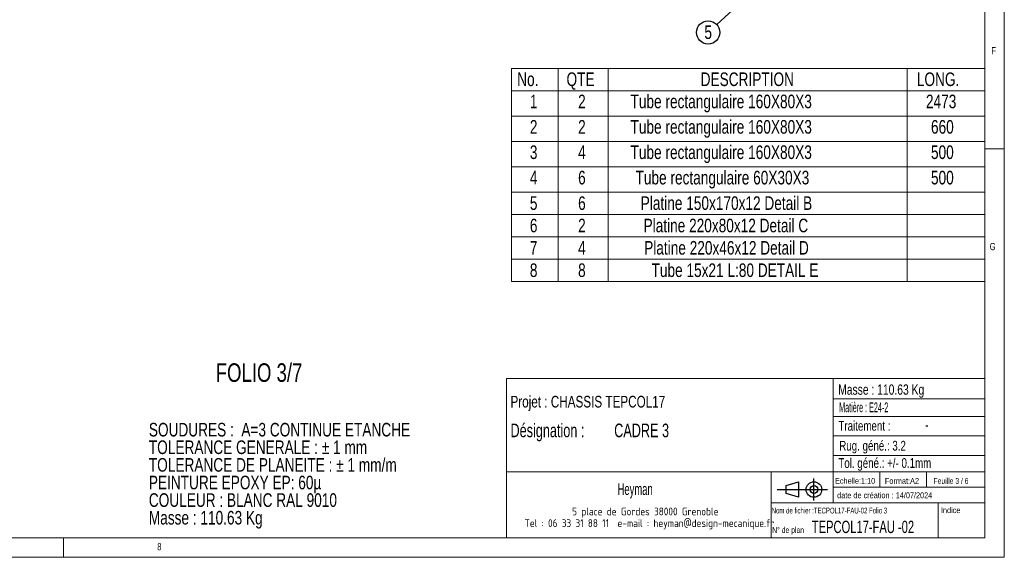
# Model space of a CAD drawing. Header units: millimetres. Extents: x 5 to 589, y 5 to 415.
# Tile 6 of 9: x 336 to 589, y 5 to 143. Entities that reach past the tile are written whole.
import ezdxf

# ---------------------------------------------------------------- set-up
doc = ezdxf.new("R2010")
doc.units = ezdxf.units.MM
doc.layers.add('NOTES', color=6, linetype='Continuous')
doc.styles.add('SLDTEXTSTYLE0', font='TXT', dxfattribs={"width": 0.75})
doc.styles.add('SLDTEXTSTYLE1', font='TXT', dxfattribs={"width": 0.675933})
doc.styles.add('SLDTEXTSTYLE2', font='TXT', dxfattribs={"width": 0.605})
doc.styles.add('SLDTEXTSTYLE3', font='TXT', dxfattribs={"width": 0.617423})
doc.styles.add('SLDTEXTSTYLE4', font='TXT', dxfattribs={"width": 0.7})
doc.styles.add('SLDTEXTSTYLE5', font='TXT', dxfattribs={"width": 0.535475})
doc.styles.add('SLDTEXTSTYLE6', font='ISOCP3', dxfattribs={"width": 0.96})
doc.styles.add('SLDTEXTSTYLE7', font='TXT', dxfattribs={"width": 0.692308})
doc.styles.add('SLDTEXTSTYLE8', font='TXT', dxfattribs={"width": 0.695728})
doc.dimstyles.new('SLDDIMSTYLE1', dxfattribs={"dimtxt": 0.18, "dimasz": 1, "dimexe": 0, "dimexo": 0.0625, "dimgap": 0, "dimtad": 0, "dimtih": 1, "dimtoh": 1, "dimdec": 0, "dimrnd": 1e-09, "dimzin": 0, "dimdsep": 46, "dimtxsty": 'Standard', "dimblk1": 'DOT', "dimblk2": 'DOT', "dimsah": 1, "dimcen": 0.09, "dimadec": 0, "dimazin": 0, "dimtfac": 1, "dimtdec": 0, "dimtofl": 0, "dimtmove": 0, "dimatfit": 3, "dimldrblk": 'DOT', "dimfxl": 1, "dimfrac": 2, "dimtolj": 1, "dimtzin": 0, "dimarcsym": 0})

# ---------------------------------------------------------------- blocks, each defined once
blk = doc.blocks.new('Bloc12_2')
for p, q in [((9.48, 0), (9.48, 5.6)), ((0, 2.8), (12.98, 2.8)), ((2.32, 3.8), (5.55, 4.8)), ((2.32, 1.8), (2.32, 3.8)), ((5.55, 4.8), (5.55, 0.8)), ((5.55, 0.8), (2.32, 1.8))]:
    blk.add_line(p, q)
for radius in [2, 1]:
    blk.add_circle((9.48, 2.8), radius)
blk = doc.blocks.new('SW_NOTE_0')
at = {"layer": 'NOTES', "color": 0, "char_height": 3.5, "attachment_point": 1, "style": 'SLDTEXTSTYLE0'}
for s, insert in [('SOUDURES :  A=3 CONTINUE ETANCHE', (0, 4.51)), ('TOLERANCE GENERALE : ± 1 mm', (0, -0.01)), ('TOLERANCE DE PLANEITE : ± 1 mm/m', (0, -4.54)), ('PEINTURE EPOXY EP: 60µ', (0, -9.07)), ('COULEUR : BLANC RAL 9010', (0, -13.59)), ('Masse : 110.63 Kg', (0, -18.12))]:
    blk.add_mtext(s, dxfattribs=dict(at, insert=insert))
blk = doc.blocks.new('SW_NOTE_1')
at = {"layer": 'NOTES', "color": 0, "char_height": 2, "attachment_point": 2, "style": 'SLDTEXTSTYLE6'}
for s, insert in [('5 place de Gordes 38000 Grenoble', (20.94, 2.58)), ('Tel : 06 33 31 88 11  e-mail : heyman@design-mecanique.fr', (22, -0.42))]:
    blk.add_mtext(s, dxfattribs=dict(at, insert=insert))
blk = doc.blocks.new('SW_NOTE_2')
at = {"layer": 'NOTES', "color": 0, "char_height": 3.5, "attachment_point": 1, "style": 'SLDTEXTSTYLE8'}
for s, insert in [('Désignation :', (0, 4.51)), ('CADRE 3', (26.67, 4.51))]:
    blk.add_mtext(s, dxfattribs=dict(at, insert=insert))
blk = doc.blocks.new('SW_TABLEANNOTATION_0')
at = {"color": 0, "linetype": 'Continuous', "lineweight": 18}
for p, q in [((0, 0), (0, -54.83)), ((121.74, 0), (0, 0)), ((11.99, 0), (11.99, -5.75)), ((24.82, 0), (24.82, -5.75)), ((101.74, 0), (101.74, -5.75)), ((121.74, -54.83), (121.74, 0)), ((0, -5.75), (121.74, -5.75)), ((11.99, -5.75), (11.99, -54.83)), ((24.82, -5.75), (24.82, -54.83)), ((101.74, -5.75), (101.74, -54.83)), ((0, -12.27), (121.74, -12.27)), ((0, -18.8), (121.74, -18.8)), ((0, -25.32), (121.74, -25.32)), ((0, -31.85), (121.74, -31.85)), ((0, -37.6), (121.74, -37.6)), ((0, -43.34), (121.74, -43.34)), ((0, -49.09), (121.74, -49.09)), ((0, -54.83), (121.74, -54.83))]:
    blk.add_line(p, q, dxfattribs=at)
at = {"color": 0, "linetype": 'Continuous', "lineweight": 18, "char_height": 3.5, "attachment_point": 1, "style": 'SLDTEXTSTYLE0'}
for s, insert in [('No.', (1.45, -1.05)), ('QTE', (14.13, -1.05)), ('DESCRIPTION', (48.63, -1.05)), ('LONG.', (104.23, -1.05)), ('1', (4.7, -6.76)), ('2', (17.11, -6.76)), ('Tube rectangulaire 160X80X3', (30.59, -6.76)), ('2473', (106.57, -6.76)), ('2', (4.7, -13.29)), ('2', (17.11, -13.29)), ('Tube rectangulaire 160X80X3', (30.59, -13.29)), ('660', (107.86, -13.29)), ('3', (4.7, -19.81)), ('4', (17.11, -19.81)), ('Tube rectangulaire 160X80X3', (30.59, -19.81)), ('500', (107.86, -19.81)), ('4', (4.7, -26.34)), ('6', (17.11, -26.34)), ('Tube rectangulaire 60X30X3', (31.88, -26.34)), ('500', (107.86, -26.34)), ('5', (4.7, -32.9)), ('6', (17.11, -32.9)), ('Platine 150x170x12 Detail B', (33.21, -32.9)), ('6', (4.7, -38.65)), ('2', (17.11, -38.65)), ('Platine 220x80x12 Detail C', (33.94, -38.65)), ('7', (4.7, -44.39)), ('4', (17.11, -44.39)), ('Platine 220x46x12 Detail D', (34.1, -44.39)), ('8', (4.7, -50.14)), ('8', (17.11, -50.14)), ('Tube 15x21 L:80 DETAIL E', (36, -50.14))]:
    blk.add_mtext(s, dxfattribs=dict(at, insert=insert))
blk = doc.blocks.new('SW_NOTE_18')
at = {"layer": 'NOTES', "color": 0}
blk.add_circle((-2.2, -2.01), 2.98, dxfattribs=at)
at = {"layer": 'NOTES', "color": 0, "insert": (-2.2, -0.19), "char_height": 3.5, "attachment_point": 2, "style": 'SLDTEXTSTYLE0'}
blk.add_mtext('5', dxfattribs=at)
blk = doc.blocks.new('_Dot')
at = {"color": 0, "linetype": 'ByBlock', "lineweight": -2}
blk.add_line((-0.5, 0), (-1, 0), dxfattribs=at)
at = {"color": 0, "linetype": 'ByBlock', "const_width": 0.5}
blk.add_lwpolyline([(-0.25, 0, 1), (0.25, 0, 1)], format="xyb", close=True, dxfattribs=at)

msp = doc.modelspace()

# ---------------------------------------------------------------- linework, layer by layer
at = {"lineweight": 18}
for p, q in [((589, 5), (589, 415)), ((584, 10), (584, 410)), ((589, 110), (584, 110)), ((461, 51), (461, 10)), ((584, 51), (461, 51)), ((545, 51), (545, 19)), ((584, 51), (584, 10)), ((545, 45.76), (584, 45.76)), ((545, 41.18), (584, 41.18)), ((545, 36.24), (584, 36.24)), ((545, 31.18), (584, 31.18)), ((461, 27), (584, 27)), ((529, 27), (529, 10)), ((557, 27), (557, 23)), ((569, 27), (569, 23)), ((545, 23), (584, 23)), ((529, 19), (584, 19)), ((572, 19), (572, 10)), ((10, 10), (584, 10)), ((347, 5), (347, 10)), ((461, 10), (584, 10)), ((5, 5), (589, 5))]:
    msp.add_line(p, q, dxfattribs=at)

# ---------------------------------------------------------------- block references
msp.add_blockref('SW_TABLEANNOTATION_0', (462.28, 130.7), dxfattribs=at)
msp.add_blockref('Bloc12_2', (530.56, 19.63))
msp.add_blockref('Bloc12_2', (530.56, 19.63))
at = {"layer": 'NOTES'}
for name, p in [('SW_NOTE_18', (515.04, 141.94)), ('SW_NOTE_0', (368.99, 35.05)), ('SW_NOTE_2', (462, 34.86)), ('SW_NOTE_1', (475.74, 15.21))]:
    msp.add_blockref(name, p, dxfattribs=at)

# ---------------------------------------------------------------- texts
for s, insert, char_height, attachment_point, style in [('F', (585.67, 136.17), 1.85, 1, 'SLDTEXTSTYLE0'), ('G', (585.25, 85.82), 1.85, 1, 'SLDTEXTSTYLE0'), ('FOLIO 3/7', (386.18, 54.87), 4.762, 1, 'SLDTEXTSTYLE0'), ('Masse : 110.63 Kg', (546.28, 49.44), 2.6458, 1, 'SLDTEXTSTYLE0'), ('Projet : CHASSIS TEPCOL17', (462, 46.51), 3, 1, 'SLDTEXTSTYLE0'), ('Matière : E24-2', (546.53, 44.8), 2.5, 1, 'SLDTEXTSTYLE5'), ('Traitement :', (546.34, 40.05), 2.5, 1, 'SLDTEXTSTYLE0'), ('-', (569.1, 40.59), 3, 2, 'SLDTEXTSTYLE2'), ('Rug. géné.: 3.2', (546.55, 34.94), 2.5, 1, 'SLDTEXTSTYLE0'), ('Tol. géné.: +/- 0.1mm', (546.32, 30.5), 2.5, 1, 'SLDTEXTSTYLE0'), ('Echelle:1:10', (545.45, 25.4), 1.5, 1, 'SLDTEXTSTYLE0'), ('Format:A2', (558.29, 25.38), 1.5, 1, 'SLDTEXTSTYLE0'), ('Feuille 3 / 6', (570.81, 25.38), 1.5, 1, 'SLDTEXTSTYLE7'), ('Heyman', (494.06, 24.03), 3, 2, 'SLDTEXTSTYLE2'), ('date de création : 14/07/2024', (546.01, 21.69), 1.5, 1, 'SLDTEXTSTYLE0'), ('Nom de fichier :TECPOL17-FAU-02 Folio 3', (529.18, 17.77), 1.5, 1, 'SLDTEXTSTYLE3'), ('Indice', (572.69, 17.86), 1.5, 1, 'SLDTEXTSTYLE0'), ('N° de plan', (529.3, 12.77), 1.5, 1, 'SLDTEXTSTYLE4'), ('TEPCOL17-FAU -02', (539.49, 14.41), 3.175, 1, 'SLDTEXTSTYLE1'), ('8', (371.17, 8.67), 1.85, 1, 'SLDTEXTSTYLE0')]:
    msp.add_mtext(s, dxfattribs=dict(at, insert=insert, char_height=char_height, attachment_point=attachment_point, style=style))

# ---------------------------------------------------------------- leaders
msp.add_leader([(521.19, 147.54), (515.04, 141.94)], dimstyle='SLDDIMSTYLE1', dxfattribs=at)

doc.saveas('drawing.dxf')
